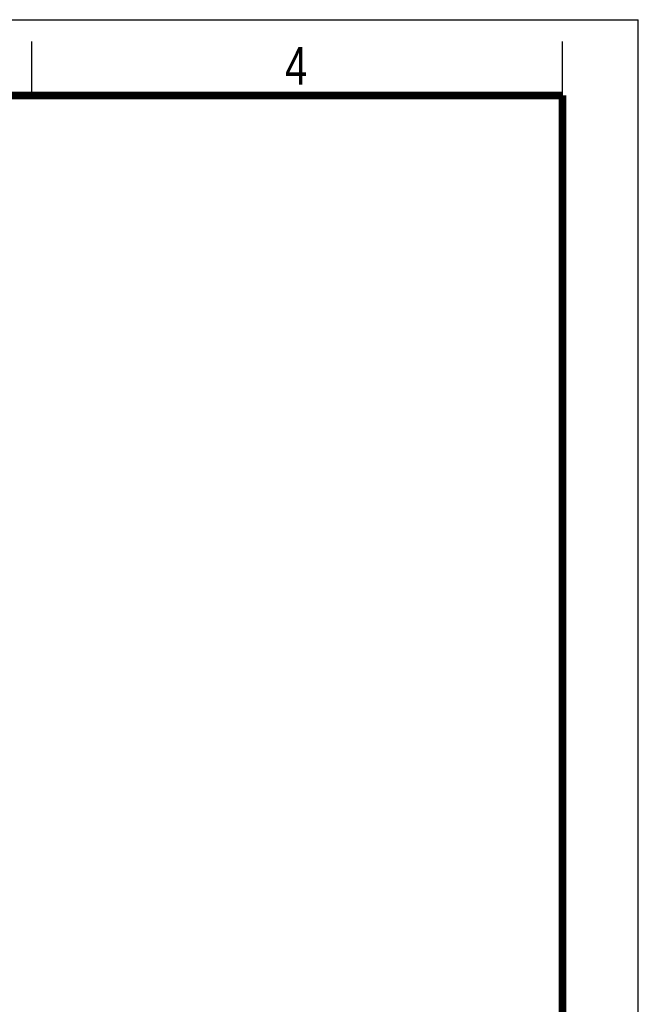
# Model space of a CAD drawing. Header units: millimetres. Extents: x 0 to 210, y 0 to 297.
# Tile 29 of 29: x 153 to 210, y 206 to 297. Entities that reach past the tile are written whole.
import ezdxf

# ---------------------------------------------------------------- set-up
doc = ezdxf.new("R2010")
doc.units = ezdxf.units.MM
doc.header["$LTSCALE"] = 19.36
doc.layers.get('0').update_dxf_attribs({"linetype": 'CONTINUOUS'})
doc.styles.add('TEXTSTYLE_2', font='txt', dxfattribs={"width": 0.75})

msp = doc.modelspace()

# ---------------------------------------------------------------- linework, layer by layer
at = {"color": 2, "linetype": 'CONTINUOUS'}
for p, q in [((0, 297), (210, 297)), ((210, 0), (210, 297)), ((154, 290), (154, 295)), ((203, 290), (203, 295))]:
    msp.add_line(p, q, dxfattribs=at)
at = {"color": 7, "linetype": 'CONTINUOUS', "const_width": 0.7}
for points in [[(7, 290), (203, 290)], [(203, 7), (203, 290)]]:
    msp.add_lwpolyline(points, dxfattribs=at)

# ---------------------------------------------------------------- texts
at = {"color": 5, "linetype": 'CONTINUOUS', "style": 'TEXTSTYLE_2', "width": 0.785714}
msp.add_text('4', height=3.5, dxfattribs=at).set_placement((177.3831, 290.9911))

doc.saveas('drawing.dxf')
